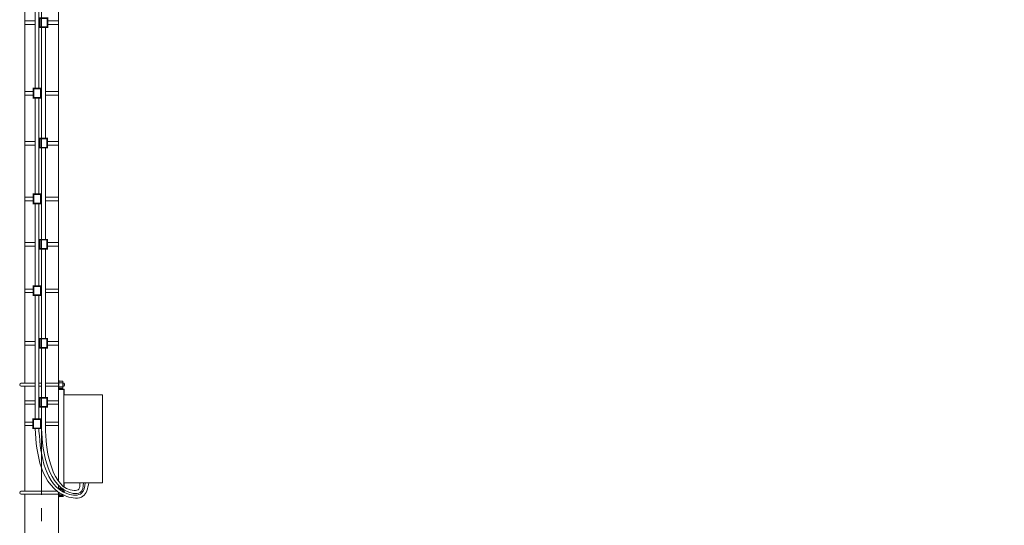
# Model space of a CAD drawing. Header units: millimetres. Extents: x 0 to 1680, y 0 to 297.
# Tile 14 of 16: x 1488 to 1600, y 137 to 194. Entities that reach past the tile are written whole.
import ezdxf

# ---------------------------------------------------------------- set-up
doc = ezdxf.new("R2010")
doc.units = ezdxf.units.MM
doc.linetypes.add('K5LT_AXLED', pattern=[24.804956, 20.304956, -1.5, 1.5, -1.5])
doc.linetypes.add('K5LT_THIN', pattern=[0])
doc.layers.add('Системный слой', color=7, linetype='Continuous')

# ---------------------------------------------------------------- blocks, each defined once
blk = doc.blocks.new('U87')
at = {"layer": 'Системный слой', "color": 7, "linetype": 'K5LT_THIN', "lineweight": 18}
for p, q in [((1492.31, 153.24), (1492.79, 153.24)), ((1492.31, 152.44), (1492.31, 153.24)), ((1492.79, 153.24), (1492.79, 152.44)), ((1492.79, 152.44), (1492.31, 152.44))]:
    blk.add_line(p, q, dxfattribs=at)

msp = doc.modelspace()

# ---------------------------------------------------------------- linework, layer by layer
at = {"layer": 'Системный слой', "color": 7, "linetype": 'K5LT_AXLED', "lineweight": 18}
msp.add_line((1490.36782, 90.73476), (1490.36782, 283.69862), dxfattribs=at)
at = {"layer": 'Системный слой', "color": 7, "linetype": 'K5LT_THIN', "lineweight": 18}
for p, q in [((1492.26782, 154.16257), (1492.26782, 222.94257)), ((1488.46782, 163.85077), (1488.46782, 222.11796)), ((1489.6222, 200.81206), (1489.62222, 193.68426)), ((1490.0653, 200.81206), (1490.06531, 193.68426)), ((1488.46782, 194.08426), (1489.62222, 194.08426)), ((1488.46782, 193.68426), (1489.62222, 193.68426)), ((1489.62222, 193.68426), (1489.62225, 186.40912)), ((1490.06531, 194.08426), (1490.17371, 194.08426)), ((1490.06531, 193.68426), (1490.06534, 186.40912)), ((1490.06531, 193.68426), (1490.17371, 193.68426)), ((1490.36598, 193.37494), (1490.36601, 186.08426)), ((1490.80907, 193.37494), (1490.80911, 186.08426)), ((1491.02024, 194.08426), (1492.26782, 194.08426)), ((1491.02024, 193.68426), (1492.26782, 193.68426)), ((1488.46782, 186.08426), (1489.43223, 186.08426)), ((1488.46782, 185.68426), (1489.43223, 185.68426)), ((1489.62226, 185.37494), (1489.62229, 178.08426)), ((1490.06535, 185.37494), (1490.06538, 178.08426)), ((1490.27875, 186.08426), (1490.36601, 186.08426)), ((1490.27875, 185.68426), (1490.36602, 185.68426)), ((1490.36601, 186.08426), (1490.36604, 180.74611)), ((1490.80911, 186.08426), (1490.80913, 180.74611)), ((1490.80911, 186.08426), (1492.26782, 186.08426)), ((1490.80911, 185.68426), (1492.26782, 185.68426)), ((1488.46782, 180.41231), (1489.62229, 180.41231)), ((1488.46782, 180.01231), (1489.62229, 180.01231)), ((1490.06538, 180.41231), (1490.1576, 180.41231)), ((1490.06538, 180.01231), (1490.1576, 180.01231)), ((1491.00413, 180.41231), (1492.26778, 180.41231)), ((1491.00413, 180.01231), (1492.26778, 180.01231)), ((1490.36604, 179.71194), (1490.36605, 178.41806)), ((1490.80913, 179.71194), (1490.80914, 178.41806)), ((1489.62229, 178.08426), (1489.62231, 174.42745)), ((1490.06538, 178.08426), (1490.0654, 174.42745)), ((1490.36605, 178.41806), (1490.36607, 172.83628)), ((1490.80914, 178.41806), (1490.80916, 172.83628)), ((1488.46782, 174.10259), (1489.43223, 174.10259)), ((1488.46782, 173.70259), (1489.43223, 173.70259)), ((1489.62231, 173.39327), (1489.62232, 170.40912)), ((1490.0654, 173.39327), (1490.06541, 170.40912)), ((1490.27875, 174.10259), (1490.36601, 174.10259)), ((1490.27875, 173.70259), (1490.36602, 173.70259)), ((1490.80911, 174.10259), (1492.26782, 174.10259)), ((1490.80911, 173.70259), (1492.26782, 173.70259)), ((1490.36607, 172.83628), (1490.36607, 169.28334)), ((1490.80916, 172.83628), (1490.80916, 169.27628)), ((1489.62232, 170.40912), (1489.62232, 164.00912)), ((1490.06541, 170.40912), (1490.06541, 164.00912)), ((1488.46782, 168.94954), (1489.62229, 168.94954)), ((1490.06538, 168.94954), (1490.1576, 168.94954)), ((1491.00413, 168.94954), (1492.26778, 168.94954)), ((1488.46782, 168.54954), (1489.62229, 168.54954)), ((1490.06538, 168.54954), (1490.1576, 168.54954)), ((1490.36604, 168.24917), (1490.36605, 166.95529)), ((1490.80913, 168.24917), (1490.80914, 166.95529)), ((1491.00413, 168.54954), (1492.26778, 168.54954)), ((1490.36605, 166.95529), (1490.36605, 158.05529)), ((1490.80914, 166.95529), (1490.80914, 158.05529)), ((1488.46782, 154.16257), (1488.46782, 163.85077)), ((1488.46782, 163.68426), (1489.43223, 163.68426)), ((1488.46782, 163.28426), (1489.43223, 163.28426)), ((1490.27875, 163.68426), (1490.36601, 163.68426)), ((1490.27875, 163.28426), (1490.36602, 163.28426)), ((1490.80911, 163.68426), (1492.26782, 163.68426)), ((1490.80911, 163.28426), (1492.26782, 163.28426)), ((1489.62215, 148.92042), (1489.62215, 162.98042)), ((1490.06524, 162.97494), (1490.06524, 148.92042)), ((1488.46782, 157.72415), (1489.62229, 157.72415)), ((1490.06538, 157.72415), (1490.1576, 157.72415)), ((1491.00413, 157.72415), (1492.26778, 157.72415)), ((1488.46782, 157.32415), (1489.62229, 157.32415)), ((1490.06538, 157.32415), (1490.1576, 157.32415)), ((1490.36604, 157.02377), (1490.36605, 155.7299)), ((1490.80913, 157.02377), (1490.80914, 155.7299)), ((1491.00413, 157.32415), (1492.26778, 157.32415)), ((1490.36605, 155.7299), (1490.36605, 151.3499)), ((1490.80914, 155.7299), (1490.80914, 151.3499)), ((1488.46782, 152.99765), (1488.46782, 154.16257)), ((1492.26782, 154.16257), (1492.26782, 142.63407)), ((1489.62215, 152.99765), (1488.03898, 152.99765)), ((1490.36605, 152.99765), (1490.06524, 152.99765)), ((1492.26782, 152.99765), (1490.80914, 152.99765)), ((1492.30782, 153.33862), (1492.26782, 153.33862)), ((1492.30782, 152.33862), (1492.30782, 153.33862)), ((1492.30782, 153.06471), (1492.78713, 153.06471)), ((1492.78713, 152.99765), (1492.92713, 152.99765)), ((1492.92713, 152.99765), (1492.92713, 152.67765)), ((1492.92713, 152.99765), (1492.97761, 152.94765)), ((1489.62215, 152.67765), (1488.03898, 152.67765)), ((1488.46782, 149.47284), (1488.46782, 152.67765)), ((1488.46782, 152.33862), (1488.46782, 152.29862)), ((1490.36605, 152.67765), (1490.06524, 152.67765)), ((1492.26782, 152.67765), (1490.80914, 152.67765)), ((1492.26782, 152.93862), (1492.26782, 152.29862)), ((1492.26782, 152.29862), (1492.86782, 152.29862)), ((1492.30782, 152.61059), (1492.78713, 152.61059)), ((1492.90782, 152.33862), (1492.30782, 152.33862)), ((1492.78713, 152.67765), (1492.92713, 152.67765)), ((1492.86782, 152.29862), (1492.86782, 151.69862)), ((1492.90782, 151.69862), (1492.90782, 152.33862)), ((1492.92713, 152.67765), (1492.97761, 152.72765)), ((1492.97761, 152.94765), (1492.97761, 152.72765)), ((1488.46782, 151.02271), (1489.62231, 151.02271)), ((1490.06541, 151.02271), (1490.15763, 151.02271)), ((1491.00415, 151.02271), (1492.26782, 151.02271)), ((1492.86782, 151.69862), (1497.26782, 151.69862)), ((1492.86782, 141.69862), (1492.86782, 151.69862)), ((1492.86782, 151.69862), (1492.90782, 151.69862)), ((1497.26782, 151.69862), (1497.26782, 141.69862)), ((1488.46782, 150.62271), (1489.62232, 150.62271)), ((1490.06541, 150.62271), (1490.15763, 150.62271)), ((1490.36608, 150.3134), (1490.36608, 148.59556)), ((1490.80917, 150.3134), (1490.80918, 148.59556)), ((1491.00415, 150.62271), (1492.26782, 150.62271)), ((1488.46782, 142.31407), (1488.46782, 149.47284)), ((1488.46782, 148.59556), (1489.41387, 148.59556)), ((1490.26039, 148.59556), (1490.36608, 148.59556)), ((1490.36608, 148.59556), (1490.36609, 147.88326)), ((1490.80918, 148.59556), (1490.80918, 147.5671)), ((1490.80918, 148.59556), (1492.26782, 148.59556)), ((1488.46782, 148.19556), (1489.41387, 148.19556)), ((1489.62233, 147.88624), (1489.62233, 147.88326)), ((1490.06542, 147.88624), (1490.06542, 147.5671)), ((1490.26039, 148.19556), (1490.36609, 148.19556)), ((1490.80918, 148.19556), (1492.26782, 148.19556)), ((1488.46782, 140.74855), (1488.46782, 142.31407)), ((1492.26782, 142.63407), (1492.26782, 141.90529)), ((1492.14397, 140.74855), (1488.03898, 140.74855)), ((1488.46782, 141.09862), (1488.46782, 141.05862)), ((1492.26782, 141.03549), (1492.26782, 141.43049)), ((1492.26782, 141.43049), (1492.26782, 141.03549)), ((1492.26782, 141.09862), (1492.63206, 141.09862)), ((1492.68393, 141.05862), (1492.30782, 141.05862)), ((1492.30782, 141.05862), (1492.30782, 141.00344)), ((1492.57134, 140.81561), (1492.78713, 140.81561)), ((1492.78713, 140.74855), (1492.92713, 140.74855)), ((1497.26782, 141.69862), (1492.86782, 141.69862)), ((1492.86782, 141.26735), (1492.86782, 141.69862)), ((1492.86782, 141.69862), (1492.90782, 141.69862)), ((1492.90782, 141.69862), (1492.90782, 141.23702)), ((1492.92713, 140.74855), (1492.92713, 140.61816)), ((1492.92713, 140.74855), (1492.97761, 140.69855)), ((1492.26782, 140.42855), (1488.03898, 140.42855)), ((1488.46782, 111.69862), (1488.46782, 140.42855)), ((1492.26782, 140.65812), (1492.26782, 111.69862)), ((1492.30782, 140.09862), (1492.26782, 140.09862)), ((1492.30782, 140.63043), (1492.30782, 140.09862)), ((1492.30782, 140.63043), (1492.30782, 140.45862)), ((1492.30782, 140.36149), (1492.78713, 140.36149)), ((1492.97761, 140.69855), (1492.97761, 140.59474))]:
    msp.add_line(p, q, dxfattribs=at)
at = {"layer": 'Системный слой', "color": 7, "linetype": 'K5LT_THIN', "const_width": 0.18}
for points in [[(1490.17371, 194.40912), (1491.02024, 194.40912), (1491.02024, 193.37494), (1490.17371, 193.37494)], [(1489.43223, 186.40912), (1490.27875, 186.40912), (1490.27875, 185.37494), (1489.43223, 185.37494)], [(1490.1576, 180.74611), (1491.00413, 180.74611), (1491.00413, 179.71194), (1490.1576, 179.71194)], [(1489.43223, 174.42745), (1490.27875, 174.42745), (1490.27875, 173.39327), (1489.43223, 173.39327)], [(1490.1576, 169.28334), (1491.00413, 169.28334), (1491.00413, 168.24917), (1490.1576, 168.24917)], [(1489.43223, 164.00911), (1490.27875, 164.00911), (1490.27875, 162.97494), (1489.43223, 162.97494)], [(1490.1576, 158.05795), (1491.00413, 158.05795), (1491.00413, 157.02377), (1490.1576, 157.02377)], [(1490.15763, 151.34757), (1491.00415, 151.34757), (1491.00415, 150.3134), (1490.15763, 150.3134)], [(1489.41387, 148.92042), (1490.26039, 148.92042), (1490.26039, 147.88624), (1489.41387, 147.88624)]]:
    msp.add_lwpolyline(points, close=True, dxfattribs=at)
for points in [[(1492.78713, 140.36149), (1492.78713, 140.18855), (1492.30713, 140.18855), (1492.30713, 140.6309)], [(1492.32684, 140.98855), (1492.78713, 140.98855), (1492.78713, 140.68886)]]:
    msp.add_lwpolyline(points, dxfattribs=at)
at = {"layer": 'Системный слой', "color": 7, "linetype": 'K5LT_THIN', "lineweight": 18}
for centre in [(1488.03898, 152.83765), (1488.03898, 140.58855)]:
    msp.add_arc(centre, 0.16, 90, 270, dxfattribs=at)
for points, knots in [([(1489.62209, 147.88712), (1489.72808, 146.37111), (1489.93479, 143.4146), (1492.07655, 140.13846), (1495.29834, 139.78849), (1495.58896, 141.08451), (1495.72666, 141.69862)], [0, 0, 0, 0, 227.144011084, 442.970835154, 535.040544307, 617.95571786, 617.95571786, 617.95571786, 617.95571786]), ([(1490.06518, 147.57096), (1490.18404, 146.1358), (1490.40767, 143.43569), (1492.27528, 140.40332), (1495.07937, 140.18798), (1495.24519, 141.23706), (1495.31815, 141.69862)], [0, 0, 0, 0, 216.173601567, 406.710388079, 485.402008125, 547.222704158, 547.222704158, 547.222704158, 547.222704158]), ([(1490.36585, 147.88712), (1490.44817, 146.39205), (1490.60413, 143.55939), (1492.66788, 140.47083), (1494.99992, 140.4771), (1495.07861, 141.24357), (1495.12533, 141.69862)], [0, 0, 0, 0, 227.144011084, 430.364100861, 470.039373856, 528.012387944, 528.012387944, 528.012387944, 528.012387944]), ([(1490.80894, 147.57096), (1490.89593, 146.18111), (1491.05392, 143.65686), (1492.89759, 140.6354), (1494.75992, 140.92727), (1494.7225, 141.41472), (1494.70156, 141.68745)], [0, 0, 0, 0, 216.173601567, 392.617550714, 420.046446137, 454.885799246, 454.885799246, 454.885799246, 454.885799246])]:
    msp.add_open_spline(points, degree=3, knots=knots, dxfattribs=at)

# ---------------------------------------------------------------- block references
at = {"layer": 'Системный слой'}
msp.add_blockref('U87', (0, 0), dxfattribs=at)

doc.saveas('drawing.dxf')
